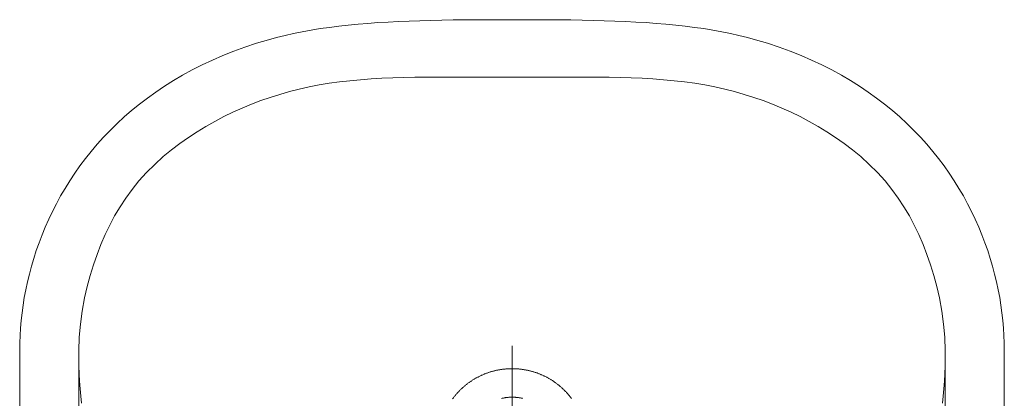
# Model space of a CAD drawing. Header units: centimetres. Extents: x 0 to 55409, y -2708 to 14680.
# Tile 37 of 215: x 31184 to 31234, y 4742 to 4762. Entities that reach past the tile are written whole.
import ezdxf

# ---------------------------------------------------------------- set-up
doc = ezdxf.new("R2010")
doc.units = ezdxf.units.CM
doc.header["$LTSCALE"] = 0.01
doc.layers.add('A-Wyposażenie-G', color=12, linetype='Continuous')

# ---------------------------------------------------------------- blocks, each defined once
blk = doc.blocks.new('*U124')
at = {"lineweight": 5}
for points in [[(3.172801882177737, -24.9999689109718), (25.1998787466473, -24.9999689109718), (25.56963764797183, -24.9953207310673), (25.94415902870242, -24.98129999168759), (26.32298569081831, -24.9577542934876), (26.70581283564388, -24.92441693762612), (27.09214516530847, -24.88121172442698), (27.48160168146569, -24.8279100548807), (27.87380138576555, -24.76432142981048), (28.26832518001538, -24.69029344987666), (28.66475396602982, -24.60559751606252), (29.06270674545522, -24.51015742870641), (29.46176442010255, -24.4036683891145), (29.86154599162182, -24.28605419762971), (30.26163236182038, -24.15708625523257), (30.66156633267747, -24.01661216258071), (31.06104310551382, -23.86444142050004), (31.45956738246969, -23.70038352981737), (31.85679626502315, -23.52424799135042), (32.25227255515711, -23.33592050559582), (32.64561525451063, -23.13513437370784), (33.03644336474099, -22.92181339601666), (33.42433778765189, -22.69569087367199), (33.8088794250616, -22.45661440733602), (34.18964917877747, -22.20443159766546), (34.56630415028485, -21.93891384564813), (34.938349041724, -21.65994685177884), (35.30547905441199, -21.36730201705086), (35.66719889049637, -21.06078884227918), (36.02316565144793, -20.74029302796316), (36.37292213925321, -20.40562407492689), (36.71612545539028, -20.05655338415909), (37.05231840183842, -19.69292855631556), (37.38115808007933, -19.31455909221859), (37.70214919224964, -18.92129259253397), (38.01494883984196, -18.51293855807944), (38.31913792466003, -18.08930648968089), (38.61433544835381, -17.65024398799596), (38.90008421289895, -17.19556055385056), (39.17600321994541, -16.72506568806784), (39.44171147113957, -16.23860699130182), (39.69678986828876, -15.73599396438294), (39.94081931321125, -15.21703610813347), (40.17338070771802, -14.68154292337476), (40.39413115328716, -14.12936201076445), (40.60261345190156, -13.56034097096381), (40.79840850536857, -12.97421310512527), (40.98117341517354, -12.37090221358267), (40.98117341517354, -12.37090221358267), (41.09585391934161, -11.95252792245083), (41.2015809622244, -11.52611456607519), (41.29881174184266, -11.09162404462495), (41.3878129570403, -10.64898015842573), (41.46904180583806, -10.19810670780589), (41.54276498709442, -9.739003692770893), (41.6093634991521, -9.27159491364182), (41.66921834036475, -8.795804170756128), (41.72267240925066, -8.311593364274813), (41.77006860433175, -7.818886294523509), (41.8117879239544, -7.31768296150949), (41.84821136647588, -6.807869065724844), (41.87964373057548, -6.289406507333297), (41.90646601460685, -5.762257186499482), (41.92902111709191, -5.226344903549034), (41.94769003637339, -4.681593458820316), (41.96285377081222, -4.128002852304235), (41.97477901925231, -3.565496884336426), (41.98392297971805, -2.993999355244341), (41.9905904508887, -2.41351026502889), (41.99516243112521, -1.823877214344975), (41.99798181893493, -1.225138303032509), (41.99942961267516, -0.6172173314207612), (41.99981061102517, 0), (41.99981061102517, 0), (41.99942961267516, 0.6171792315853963), (41.99798181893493, 1.225138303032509), (41.99516243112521, 1.823877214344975), (41.9905904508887, 2.413472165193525), (41.98392297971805, 2.993999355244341), (41.97477901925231, 3.565496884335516), (41.96285377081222, 4.128002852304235), (41.94769003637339, 4.681593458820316), (41.92902111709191, 5.226306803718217), (41.90646601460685, 5.762219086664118), (41.87964373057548, 6.289368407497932), (41.84821136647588, 6.80783096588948), (41.8117879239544, 7.317644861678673), (41.77006860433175, 7.818886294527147), (41.72267240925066, 8.311555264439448), (41.66921834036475, 8.795804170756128), (41.6093634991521, 9.271556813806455), (41.54276498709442, 9.739003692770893), (41.46904180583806, 10.19810670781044), (41.3878129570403, 10.64894205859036), (41.29881174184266, 11.09158594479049), (41.2015809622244, 11.52611456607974), (41.09585391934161, 11.95252792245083), (40.98117341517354, 12.37090221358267), (40.98117341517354, 12.37090221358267), (40.79840850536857, 12.97421310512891), (40.60261345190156, 13.56030287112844), (40.39413115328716, 14.12936201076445), (40.17338070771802, 14.6815048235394), (39.94081931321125, 15.21699800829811), (39.69678986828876, 15.73595586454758), (39.44171147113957, 16.23860699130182), (39.17600321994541, 16.72506568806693), (38.90008421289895, 17.19556055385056), (38.61433544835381, 17.65024398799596), (38.31913792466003, 18.08930648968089), (38.01494883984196, 18.51293855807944), (37.70214919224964, 18.92129259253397), (37.38115808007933, 19.31455909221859), (37.05231840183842, 19.6928904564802), (36.71612545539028, 20.05651528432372), (36.37292213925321, 20.40558597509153), (36.02316565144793, 20.74029302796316), (35.66719889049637, 21.06078884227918), (35.30547905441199, 21.3672639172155), (34.938349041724, 21.65990875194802), (34.56630415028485, 21.93891384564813), (34.18964917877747, 22.2043934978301), (33.8088794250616, 22.45657630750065), (33.42433778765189, 22.69565277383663), (33.03644336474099, 22.92177529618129), (32.64561525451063, 23.13513437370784), (32.25227255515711, 23.33588240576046), (31.85679626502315, 23.52424799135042), (31.45956738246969, 23.70034542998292), (31.06104310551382, 23.86440332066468), (30.66156633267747, 24.01661216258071), (30.26163236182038, 24.15708625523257), (29.86154599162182, 24.28605419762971), (29.46176442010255, 24.40366838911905), (29.06270674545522, 24.51011932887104), (28.66475396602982, 24.60559751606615), (28.26832518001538, 24.6902553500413), (27.87380138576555, 24.76428332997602), (27.48160168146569, 24.82787195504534), (27.09214516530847, 24.88121172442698), (26.70581283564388, 24.92441693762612), (26.32298569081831, 24.95771619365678), (25.94415902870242, 24.98129999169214), (25.56963764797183, 24.99532073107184), (25.1998787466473, 24.99993081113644), (25.1998787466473, 24.99993081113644), (3.172801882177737, 24.99993081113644)], [(12.23919108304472, 21.9999497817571), (25.17126577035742, 21.9999497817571), (25.85481491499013, 21.9728226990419), (26.52156203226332, 21.91624444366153), (27.18411816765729, 21.82956731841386), (27.85501816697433, 21.71225792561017), (28.43569775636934, 21.56957404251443), (28.99683213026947, 21.4158793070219), (29.53971668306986, 21.24961162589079), (30.06553250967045, 21.06932320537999), (30.57538450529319, 20.87349005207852), (31.07052996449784, 20.6606262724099), (31.55214998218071, 20.42924597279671), (32.02142565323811, 20.17782515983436), (32.47953807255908, 19.90491603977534), (32.92766833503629, 19.60899461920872), (33.36703563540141, 19.28857500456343), (33.79882106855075, 18.94217130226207), (34.22416762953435, 18.56825951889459), (35.0398470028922, 17.71295631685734), (35.3808405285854, 17.2906958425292), (35.70434622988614, 16.86252989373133), (36.01074510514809, 16.42853467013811), (36.30030385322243, 15.98886257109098), (36.57336537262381, 15.54355169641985), (36.83023446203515, 15.09275444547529), (37.07125401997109, 14.63650891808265), (37.29672884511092, 14.17496751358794), (37.50703993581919, 13.70820643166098), (37.70241589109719, 13.23630187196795), (37.88323770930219, 12.75940623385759), (38.04981018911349, 12.27759571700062), (38.20247622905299, 11.7909465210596), (38.34150252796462, 11.29957294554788), (38.46727008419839, 10.80358928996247), (38.58008369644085, 10.30307175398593), (38.68024816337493, 9.798134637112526), (38.76810638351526, 9.288854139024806), (38.83805768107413, 8.767991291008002), (38.89718862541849, 8.237946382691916), (38.94645171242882, 7.699900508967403), (38.98660893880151, 7.155072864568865), (39.01853660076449, 6.604682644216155), (39.04307289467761, 6.049872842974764), (39.06109411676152, 5.49190075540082), (39.07343846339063, 4.931909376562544), (39.08098223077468, 4.371156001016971), (39.08452551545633, 3.810783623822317), (39.08498271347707, 3.252011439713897), (39.08311582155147, 2.696020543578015), (39.07987733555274, 2.144030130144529), (39.07606735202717, 1.597259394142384), (39.07252406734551, 1.056851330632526), (39.07012377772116, 0.5240251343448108), (39.06974277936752, 0), (39.07012377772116, -0.5240632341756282), (39.07252406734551, -1.056851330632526), (39.07606735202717, -1.597259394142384), (39.07987733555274, -2.144068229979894), (39.08311582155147, -2.696058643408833), (39.08498271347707, -3.252011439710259), (39.08452551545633, -3.810783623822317), (39.08098223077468, -4.371156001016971), (39.07343846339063, -4.931947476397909), (39.06109411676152, -5.491938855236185), (39.04307289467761, -6.049910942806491), (39.01853660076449, -6.604682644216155), (38.98660893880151, -7.155110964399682), (38.94645171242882, -7.699900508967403), (38.89718862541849, -8.237946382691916), (38.83805768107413, -8.767991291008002), (38.76810638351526, -9.288854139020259), (38.68024816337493, -9.798134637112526), (38.58008369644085, -10.30307175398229), (38.46727008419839, -10.80358928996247), (38.34150252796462, -11.29957294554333), (38.20247622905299, -11.79090842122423), (38.04981018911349, -12.27755761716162), (37.88323770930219, -12.75936813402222), (37.70241589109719, -13.23626377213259), (37.50703993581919, -13.70816833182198), (37.29672884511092, -14.17489131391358), (37.07125401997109, -14.63647081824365), (36.83023446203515, -15.09267824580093), (36.57336537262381, -15.5435135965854), (36.30030385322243, -15.98882447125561), (36.01074510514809, -16.42853467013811), (35.70434622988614, -16.86252989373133), (35.3808405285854, -17.29069584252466), (35.0398470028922, -17.71299441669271), (34.22416762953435, -18.56825951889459), (33.79882106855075, -18.94217130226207), (33.36703563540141, -19.28857500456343), (32.92766833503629, -19.60899461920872), (32.47953807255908, -19.9049160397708), (32.02142565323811, -20.17778705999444), (31.55214998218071, -20.42920787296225), (31.07052996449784, -20.66058817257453), (30.57538450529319, -20.87345195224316), (30.06553250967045, -21.06928510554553), (29.53971668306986, -21.24957352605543), (28.99683213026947, -21.41584120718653), (28.43569775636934, -21.56957404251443), (27.85501816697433, -21.71225792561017), (27.18411816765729, -21.82960541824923), (26.52156203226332, -21.91624444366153), (25.85481491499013, -21.9728226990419), (25.17126577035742, -21.99994978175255), (12.23919108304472, -21.99994978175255)], [(22.50050541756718, 21.86320947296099), (22.86599713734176, 21.9009664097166), (23.238156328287, 21.93224637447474), (23.61705919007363, 21.95727796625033), (24.00262952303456, 21.97632788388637), (24.39498162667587, 21.98962472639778), (24.79403930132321, 21.99739709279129), (25.1998787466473, 21.9999497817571)], [(22.72956162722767, 3.013011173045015), (22.75649821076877, 2.993008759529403), (22.78328239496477, 2.972777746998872), (22.80983798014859, 2.952280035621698), (22.83624116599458, 2.931553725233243), (22.86245385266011, 2.910598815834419), (22.88847604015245, 2.889415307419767), (22.91434582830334, 2.867965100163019), (22.93998701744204, 2.846324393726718), (22.96539960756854, 2.824416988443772), (22.99065979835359, 2.80231908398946), (23.01572948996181, 2.77999258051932), (23.04057058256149, 2.757437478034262), (23.06522117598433, 2.734653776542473), (23.08964317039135, 2.711641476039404), (23.11391276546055, 2.688438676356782), (23.1379156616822, 2.665007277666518), (23.16172805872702, 2.641347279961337), (23.18534995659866, 2.617496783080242), (23.20874325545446, 2.593417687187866), (23.23190795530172, 2.569148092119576), (23.25484405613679, 2.544649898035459), (23.2775896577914, 2.519961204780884), (23.30010666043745, 2.495082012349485), (23.32239506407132, 2.469974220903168), (23.34445486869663, 2.444675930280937), (23.36628607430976, 2.419187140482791), (23.38788868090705, 2.39350785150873), (23.4092626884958, 2.367638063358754), (23.43040809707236, 2.341577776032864), (23.45132490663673, 2.315326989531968), (23.47201311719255, 2.288885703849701), (23.49243462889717, 2.262253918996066), (23.51262754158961, 2.235469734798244), (23.53259185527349, 2.208456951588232), (23.55232756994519, 2.181291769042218), (23.57179658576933, 2.153974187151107), (23.59099890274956, 2.12646610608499), (23.60997262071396, 2.09876752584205), (23.62871773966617, 2.070916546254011), (23.64719615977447, 2.042913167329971), (23.66540788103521, 2.014719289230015), (23.68339100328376, 1.986373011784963), (23.70110742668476, 1.95787433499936), (23.7185952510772, 1.929223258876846), (23.73577827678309, 1.900419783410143), (23.75273270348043, 1.871425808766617), (23.76942043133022, 1.842317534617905), (23.78584146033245, 1.813056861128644), (23.80203389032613, 1.783643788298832), (23.81792152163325, 1.754078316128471), (23.83358055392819, 1.724360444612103), (23.84893478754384, 1.694528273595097), (23.86402232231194, 1.664581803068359), (23.87888125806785, 1.634444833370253), (23.89343539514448, 1.60423166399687), (23.90772283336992, 1.573866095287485), (23.92174357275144, 1.543348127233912), (23.93549761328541, 1.5127539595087), (23.94894685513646, 1.482007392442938), (23.96216749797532, 1.451146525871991), (23.97508334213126, 1.420171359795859), (23.98773248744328, 1.389081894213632), (24.00007683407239, 1.35787812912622), (24.01215448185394, 1.326560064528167), (24.02396543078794, 1.295127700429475), (24.03547158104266, 1.263619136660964), (24.04671103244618, 1.23199627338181), (24.05768378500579, 1.20025911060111), (24.06835173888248, 1.168445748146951), (24.07871489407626, 1.136518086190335), (24.08884945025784, 1.104514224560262), (24.09864110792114, 1.072434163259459), (24.10816606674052, 1.040239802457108), (24.11738622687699, 1.007969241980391), (24.1263396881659, 0.9756224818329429), (24.13502645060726, 0.9431995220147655), (24.14337031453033, 0.910700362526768), (24.15144747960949, 0.8781250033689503), (24.15921984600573, 0.8454734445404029), (24.16672551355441, 0.8127456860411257), (24.17392638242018, 0.7799798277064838), (24.18082245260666, 0.7471377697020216), (24.18745182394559, 0.7142195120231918), (24.1937382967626, 0.6812631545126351), (24.1997580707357, 0.6482305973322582), (24.20551114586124, 0.6151599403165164), (24.21092132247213, 0.5820511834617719), (24.21606480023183, 0.5488662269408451), (24.22090347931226, 0.5156812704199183), (24.22543735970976, 0.4824201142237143), (24.22966644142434, 0.449120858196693), (24.23359072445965, 0.4157835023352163), (24.23724830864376, 0.3824080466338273), (24.24060109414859, 0.3490325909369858), (24.24361098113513, 0.315619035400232), (24.24639226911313, 0.2821673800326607), (24.24883065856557, 0.2486776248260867), (24.25096424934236, 0.2151878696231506), (24.25279304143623, 0.1816600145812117), (24.25435513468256, 0.1481321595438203), (24.25561242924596, 0.1146043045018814), (24.25656492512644, 0.08103834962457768), (24.25717452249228, 0.04751049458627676), (24.25755552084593, 0.01394453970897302), (24.25759362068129, -0.01962141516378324), (24.25732692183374, -0.05318737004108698), (24.2567554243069, -0.08675332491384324), (24.25591722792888, -0.1202811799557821), (24.25477423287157, -0.1538471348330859), (24.25328833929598, -0.1873749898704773), (24.25153574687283, -0.2209028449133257), (24.24947835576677, -0.2543926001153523), (24.24711616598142, -0.2878823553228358), (24.24448727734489, -0.3213340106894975), (24.24151549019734, -0.3547475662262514), (24.23827700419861, -0.3881611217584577), (24.23469561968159, -0.4215365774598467), (24.23084753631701, -0.4548739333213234), (24.2266946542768, -0.4881731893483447), (24.22227507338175, -0.5214343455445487), (24.2175125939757, -0.5546574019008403), (24.21248341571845, -0.5878423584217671), (24.20711133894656, -0.6209892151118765), (24.20151066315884, -0.6540598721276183), (24.19556708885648, -0.6870924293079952), (24.1893187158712, -0.7200868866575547), (24.18280364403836, -0.7530051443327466), (24.17598377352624, -0.7858853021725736), (24.16889720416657, -0.8186892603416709), (24.16146773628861, -0.851417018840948), (24.15377156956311, -0.8840685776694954), (24.14580870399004, -0.916682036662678), (24.13750293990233, -0.9492192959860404), (24.12893047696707, -0.9816422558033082), (24.12009131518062, -1.014027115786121), (24.11094735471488, -1.046335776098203), (24.10149859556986, -1.078530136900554), (24.09178313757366, -1.110648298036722), (24.08176288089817, -1.14269025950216), (24.07143782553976, -1.174617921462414), (24.06088417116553, -1.206469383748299), (24.04998761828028, -1.238244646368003), (24.03882436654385, -1.269867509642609), (24.0273944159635, -1.30145227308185), (24.0156977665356, -1.332884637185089), (24.00369631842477, -1.36424080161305), (23.99139007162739, -1.395482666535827), (23.9788552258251, -1.426610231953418), (23.96601558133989, -1.45758539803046), (23.95290923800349, -1.488484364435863), (23.9394980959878, -1.519269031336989), (23.92585835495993, -1.549939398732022), (23.91191381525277, -1.580457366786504), (23.89770257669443, -1.610861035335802), (23.88322463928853, -1.641150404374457), (23.86844190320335, -1.67128737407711), (23.85343056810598, -1.701310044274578), (23.83815253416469, -1.731180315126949), (23.82256970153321, -1.760936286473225), (23.80675826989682, -1.790501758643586), (23.79068013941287, -1.819991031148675), (23.77433531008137, -1.849289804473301), (23.75772378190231, -1.878436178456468), (23.7408455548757, -1.907468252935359), (23.72370062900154, -1.936309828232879), (23.70632710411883, -1.965037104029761), (23.68868688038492, -1.993573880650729), (23.67077995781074, -2.021958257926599), (23.65260633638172, -2.050190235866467), (23.6342041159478, -2.078269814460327), (23.61557329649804, -2.106158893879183), (23.59663767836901, -2.133895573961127), (23.57751156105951, -2.161441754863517), (23.55808064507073, -2.188835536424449), (23.53845922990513, -2.21607691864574), (23.51857111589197, -2.243089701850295), (23.49845440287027, -2.269950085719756), (23.47807099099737, -2.296619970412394), (23.45745898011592, -2.323137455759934), (23.43661837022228, -2.349426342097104), (23.41554916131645, -2.375562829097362), (23.39425135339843, -2.401508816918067), (23.37272494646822, -2.427226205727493), (23.3509318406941, -2.452791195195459), (23.32894823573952, -2.478127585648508), (23.30673603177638, -2.50327347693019), (23.28429522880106, -2.528228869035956), (23.26162582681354, -2.552993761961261), (23.23872782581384, -2.577530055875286), (23.21560122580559, -2.601875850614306), (23.19228412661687, -2.625993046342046), (23.1687384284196, -2.649919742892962), (23.14500223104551, -2.673617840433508), (23.12103743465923, -2.697125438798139), (23.09684403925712, -2.7204044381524), (23.07246014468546, -2.743492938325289), (23.04788575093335, -2.766314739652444), (23.02308275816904, -2.788946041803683), (22.99808926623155, -2.811348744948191), (22.97290527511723, -2.833522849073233), (22.94753078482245, -2.855468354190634), (22.92192769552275, -2.87722336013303), (22.89617220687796, -2.898711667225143), (22.87018811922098, -2.919971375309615), (22.84401353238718, -2.941002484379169), (22.81768654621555, -2.961766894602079), (22.79116906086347, -2.982340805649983), (22.76442297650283, -3.002648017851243), (22.7375625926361, -3.022726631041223)], [(22.74407766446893, 0.5290162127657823), (22.75005933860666, 0.503413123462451), (22.75573621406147, 0.477771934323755), (22.76114639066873, 0.4520545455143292), (22.7662517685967, 0.4262990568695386), (22.77105234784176, 0.4004673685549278), (22.77558622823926, 0.3745594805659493), (22.77977721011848, 0.3486515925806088), (22.78370149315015, 0.3226675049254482), (22.78732097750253, 0.2966453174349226), (22.79067376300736, 0.2705850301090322), (22.79368364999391, 0.244486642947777), (22.7964268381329, 0.2183501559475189), (22.79886522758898, 0.1921755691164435), (22.80099881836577, 0.1660009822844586), (22.80282761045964, 0.1397882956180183), (22.80435160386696, 0.1135756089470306), (22.805608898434, 0.08732482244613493), (22.80652329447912, 0.06107403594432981), (22.80717099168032, 0.03478514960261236), (22.80751389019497, 0.00853436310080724), (22.80755199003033, -0.01775452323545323), (22.80728529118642, -0.04400530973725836), (22.80671379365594, -0.0702941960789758), (22.80583749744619, -0.09654498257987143), (22.80465640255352, -0.1227957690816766), (22.80320860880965, -0.1490465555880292), (22.80145601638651, -0.1752592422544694), (22.79939862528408, -0.2014338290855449), (22.79699833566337, -0.2276084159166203), (22.79436944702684, -0.2537449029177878), (22.79139765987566, -0.2798432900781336), (22.78812107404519, -0.305903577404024), (22.78457778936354, -0.3319638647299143), (22.78072970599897, -0.357947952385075), (22.77657682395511, -0.3838939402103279), (22.77211914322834, -0.4097637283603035), (22.76739476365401, -0.4356335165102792), (22.7623655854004, -0.4613890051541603), (22.75703160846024, -0.4871444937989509), (22.75139283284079, -0.5127856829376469), (22.74548735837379, -0.5383887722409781)], [(25.1998787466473, -21.99994978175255), (24.79403930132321, -21.99743519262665), (24.39498162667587, -21.98962472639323), (24.00262952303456, -21.97632788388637), (23.61705919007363, -21.9573160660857), (23.238156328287, -21.93228447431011), (22.86599713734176, -21.90100450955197), (22.50050541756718, -21.86320947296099)], [(25.41468561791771, -0.007810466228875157), (14.91654270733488, -0.007810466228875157)]]:
    blk.add_lwpolyline(points, dxfattribs=at)

msp = doc.modelspace()

# ---------------------------------------------------------------- block references
at = {"layer": 'A-Wyposażenie-G', "extrusion": (0, 0, -1), "xscale": -1, "zscale": -1, "rotation": 270}
msp.add_blockref('*U124', (-31209.13067785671, 4719.604498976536), dxfattribs=at)

doc.saveas('drawing.dxf')
